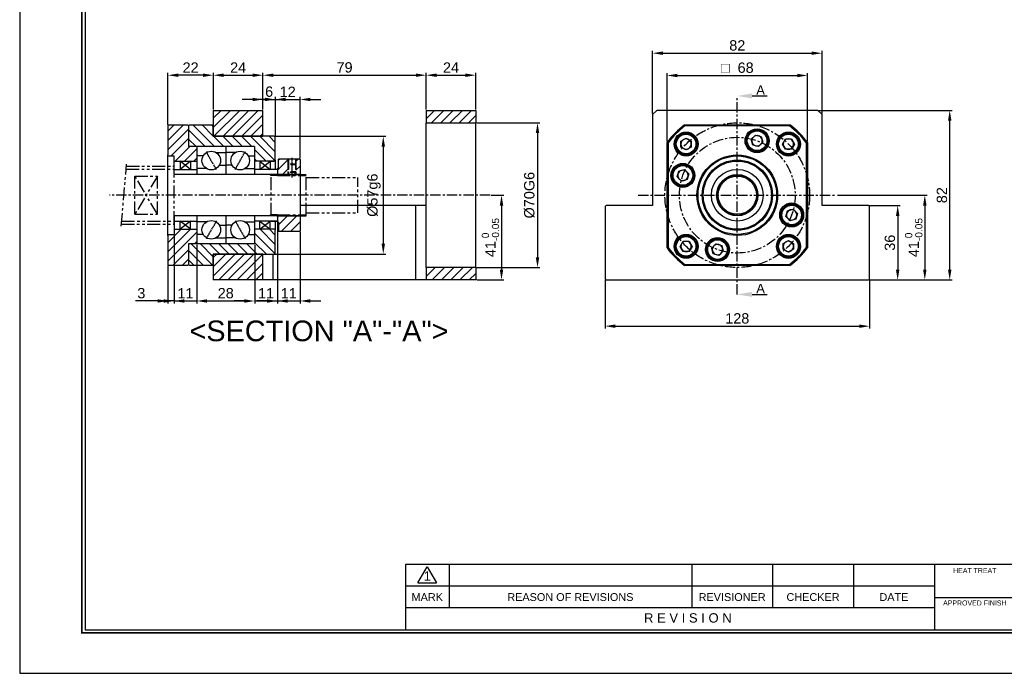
# Model space of a CAD drawing. Header units: millimetres. Extents: x 876 to 1770, y 469 to 1102.
# Tile 1 of 4: x 876 to 1352, y 469 to 785. Entities that reach past the tile are written whole.
import ezdxf
from ezdxf.enums import TextEntityAlignment as Align

# ---------------------------------------------------------------- set-up
doc = ezdxf.new("R2010")
doc.units = ezdxf.units.MM
for name, pattern in [('CENTER', [2, 1.25, -0.25, 0.25, -0.25]), ('DASHED', [0.75, 0.5, -0.25]), ('PHANTOM', [2.5, 1.25, -0.25, 0.25, -0.25, 0.25, -0.25])]:
    doc.linetypes.add(name, pattern=pattern)
for name, color, linetype in [('center', 1, 'CENTER'), ('hidden', 2, 'DASHED'), ('OUTLINE', 7, 'Continuous'), ('phantom', 6, 'PHANTOM'), ('S1', 1, 'CENTER'), ('Z5', 7, 'Continuous'), ('Z7', 7, 'Continuous')]:
    doc.layers.add(name, color=color, linetype=linetype)
doc.styles.get("Standard").update_dxf_attribs({"font": 'arial.ttf'})
doc.dimstyles.new('S5', dxfattribs={"dimtxt": 5, "dimasz": 5, "dimexe": 1.2, "dimexo": 0.5, "dimgap": 1.2, "dimtad": 1, "dimdec": 3, "dimzin": 11, "dimdsep": 46, "dimtxsty": 'Standard', "dimcen": 0, "dimclrd": 5, "dimclre": 5, "dimclrt": 3, "dimadec": 0, "dimazin": 0, "dimtp": 3e-09, "dimtfac": 0.7, "dimtdec": 3, "dimtmove": 0, "dimatfit": 3, "dimfxl": 1.25, "dimtolj": 1, "dimtzin": 11, "dimarcsym": 0})
pattern_1 = [(45, (-2064.5867, 8370.0376), (-2.245064, 2.245064), [])]
pattern_2 = [(45, (851.3533, 282.9604), (-2.245064, 2.245064), [])]

# ---------------------------------------------------------------- blocks, each defined once
blk = doc.blocks.new('*D81')
at = {"color": 5, "lineweight": -2, "ltscale": 4}
for p, q in [((1158.97, 659.57), (1158.97, 636)), ((1286.97, 659.57), (1286.97, 636)), ((1163.97, 637.2), (1281.97, 637.2))]:
    blk.add_line(p, q, dxfattribs=at)
at = {"color": 5}
for points in [[(1163.97, 638.03), (1163.97, 636.37), (1158.97, 637.2)], [(1281.97, 636.37), (1281.97, 638.03), (1286.97, 637.2)]]:
    blk.add_solid(points, dxfattribs=at)
at = {"layer": 'Defpoints', "color": 0}
for p in [(1158.97, 660.07), (1286.97, 660.07), (1286.97, 637.2)]:
    blk.add_point(p, dxfattribs=at)
at = {"color": 3, "insert": (1222.97, 640.95), "char_height": 5, "attachment_point": 5}
blk.add_mtext('\\A1;128', dxfattribs=at)
blk = doc.blocks.new('*D82')
at = {"color": 5, "lineweight": -2, "ltscale": 4}
for p, q in [((1188.97, 726.57), (1188.97, 759.67)), ((1193.97, 758.47), (1251.97, 758.47)), ((1256.97, 726.57), (1256.97, 759.67))]:
    blk.add_line(p, q, dxfattribs=at)
at = {"color": 5}
for points in [[(1193.97, 759.3), (1193.97, 757.63), (1188.97, 758.47)], [(1251.97, 757.63), (1251.97, 759.3), (1256.97, 758.47)]]:
    blk.add_solid(points, dxfattribs=at)
at = {"layer": 'Defpoints', "color": 0}
for p in [(1256.97, 758.47), (1188.97, 726.07), (1256.97, 726.07)]:
    blk.add_point(p, dxfattribs=at)
at = {"color": 3, "insert": (1222.97, 762.22), "char_height": 5, "attachment_point": 5}
blk.add_mtext('\\A1;□  68', dxfattribs=at)
blk = doc.blocks.new('*D83')
at = {"color": 5, "lineweight": -2, "ltscale": 4}
for p, q in [((1181.97, 740.07), (1181.97, 770.45)), ((1186.97, 769.25), (1258.97, 769.25)), ((1263.97, 740.07), (1263.97, 770.45))]:
    blk.add_line(p, q, dxfattribs=at)
at = {"color": 5}
for points in [[(1186.97, 770.08), (1186.97, 768.42), (1181.97, 769.25)], [(1258.97, 768.42), (1258.97, 770.08), (1263.97, 769.25)]]:
    blk.add_solid(points, dxfattribs=at)
at = {"layer": 'Defpoints', "color": 0}
for p in [(1263.97, 769.25), (1181.97, 739.57), (1263.97, 739.57)]:
    blk.add_point(p, dxfattribs=at)
at = {"color": 3, "insert": (1222.97, 773), "char_height": 5, "attachment_point": 5}
blk.add_mtext('\\A1;82', dxfattribs=at)
blk = doc.blocks.new('*D84')
at = {"color": 5, "lineweight": -2, "ltscale": 4}
for p, q in [((1286.97, 695.57), (1301.79, 695.57)), ((1300.59, 690.57), (1300.59, 664.57)), ((1286.97, 659.57), (1301.79, 659.57))]:
    blk.add_line(p, q, dxfattribs=at)
at = {"color": 5}
for points in [[(1301.42, 690.57), (1299.75, 690.57), (1300.59, 695.57)], [(1299.75, 664.57), (1301.42, 664.57), (1300.59, 659.57)]]:
    blk.add_solid(points, dxfattribs=at)
at = {"layer": 'Defpoints', "color": 0}
for p in [(1286.47, 695.57), (1286.47, 659.57), (1300.59, 659.57)]:
    blk.add_point(p, dxfattribs=at)
at = {"color": 3, "insert": (1296.83, 677.57), "char_height": 5, "attachment_point": 5, "rotation": 90}
blk.add_mtext('\\A1;36', dxfattribs=at)
blk = doc.blocks.new('*D85')
at = {"color": 5, "lineweight": -2, "ltscale": 4}
for p, q in [((1271.47, 700.57), (1314.92, 700.57)), ((1313.72, 695.57), (1313.72, 664.57)), ((1286.97, 659.57), (1314.92, 659.57))]:
    blk.add_line(p, q, dxfattribs=at)
at = {"color": 5}
for points in [[(1314.55, 695.57), (1312.89, 695.57), (1313.72, 700.57)], [(1312.89, 664.57), (1314.55, 664.57), (1313.72, 659.57)]]:
    blk.add_solid(points, dxfattribs=at)
at = {"layer": 'Defpoints', "color": 0}
for p in [(1270.97, 700.57), (1286.47, 659.57), (1313.72, 659.57)]:
    blk.add_point(p, dxfattribs=at)
at = {"color": 3, "insert": (1308.36, 680.07), "char_height": 5, "attachment_point": 5, "rotation": 90}
blk.add_mtext('\\A1;41{\\H3.500000;\\S 0^ -0.05;}', dxfattribs=at)
blk = doc.blocks.new('*D86')
at = {"color": 5, "lineweight": -2, "ltscale": 4}
for p, q in [((1262.47, 741.57), (1326.97, 741.57)), ((1325.77, 664.57), (1325.77, 736.57)), ((1286.97, 659.57), (1326.97, 659.57))]:
    blk.add_line(p, q, dxfattribs=at)
at = {"color": 5}
for points in [[(1326.6, 736.57), (1324.94, 736.57), (1325.77, 741.57)], [(1324.94, 664.57), (1326.6, 664.57), (1325.77, 659.57)]]:
    blk.add_solid(points, dxfattribs=at)
at = {"layer": 'Defpoints', "color": 0}
for p in [(1261.97, 741.57), (1325.77, 741.57), (1286.47, 659.57)]:
    blk.add_point(p, dxfattribs=at)
at = {"color": 3, "insert": (1322.02, 700.57), "char_height": 5, "attachment_point": 5, "rotation": 90}
blk.add_mtext('\\A1;82', dxfattribs=at)
blk = doc.blocks.new('*D105')
at = {"color": 5, "lineweight": -2, "ltscale": 4}
for p, q in [((969.43, 742.07), (969.43, 759.8)), ((974.43, 758.6), (988.43, 758.6)), ((993.43, 742.07), (993.43, 759.8))]:
    blk.add_line(p, q, dxfattribs=at)
at = {"color": 5}
for points in [[(974.43, 759.43), (974.43, 757.77), (969.43, 758.6)], [(988.43, 757.77), (988.43, 759.43), (993.43, 758.6)]]:
    blk.add_solid(points, dxfattribs=at)
at = {"layer": 'Defpoints', "color": 0}
for p in [(993.43, 758.6), (969.43, 741.57), (993.43, 741.57)]:
    blk.add_point(p, dxfattribs=at)
at = {"color": 3, "insert": (981.43, 762.31), "char_height": 5, "attachment_point": 5}
blk.add_mtext('\\A1;24', dxfattribs=at)
blk = doc.blocks.new('*D106')
at = {"color": 5, "lineweight": -2, "ltscale": 4}
for p, q in [((993.43, 742.07), (993.43, 759.8)), ((998.43, 758.6), (1067.43, 758.6)), ((1072.43, 742.07), (1072.43, 759.8))]:
    blk.add_line(p, q, dxfattribs=at)
at = {"color": 5}
for points in [[(998.43, 759.43), (998.43, 757.77), (993.43, 758.6)], [(1067.43, 757.77), (1067.43, 759.43), (1072.43, 758.6)]]:
    blk.add_solid(points, dxfattribs=at)
at = {"layer": 'Defpoints', "color": 0}
for p in [(1072.43, 758.6), (993.43, 741.57), (1072.43, 741.57)]:
    blk.add_point(p, dxfattribs=at)
at = {"color": 3, "insert": (1032.93, 762.35), "char_height": 5, "attachment_point": 5}
blk.add_mtext('\\A1;79', dxfattribs=at)
blk = doc.blocks.new('*D107')
at = {"color": 5, "lineweight": -2, "ltscale": 4}
for p, q in [((1072.43, 742.07), (1072.43, 759.8)), ((1077.43, 758.6), (1091.43, 758.6)), ((1096.43, 742.07), (1096.43, 759.8))]:
    blk.add_line(p, q, dxfattribs=at)
at = {"color": 5}
for points in [[(1077.43, 759.43), (1077.43, 757.77), (1072.43, 758.6)], [(1091.43, 757.77), (1091.43, 759.43), (1096.43, 758.6)]]:
    blk.add_solid(points, dxfattribs=at)
at = {"layer": 'Defpoints', "color": 0}
for p in [(1096.43, 758.6), (1072.43, 741.57), (1096.43, 741.57)]:
    blk.add_point(p, dxfattribs=at)
at = {"color": 3, "insert": (1084.43, 762.31), "char_height": 5, "attachment_point": 5}
blk.add_mtext('\\A1;24', dxfattribs=at)
blk = doc.blocks.new('*D108')
at = {"color": 5, "lineweight": -2, "ltscale": 4}
for p, q in [((993.43, 742.07), (993.43, 748.07)), ((999.43, 729.07), (999.43, 748.07)), ((988.43, 746.87), (983.43, 746.87)), ((993.43, 746.87), (999.43, 746.87)), ((1004.43, 746.87), (1009.43, 746.87))]:
    blk.add_line(p, q, dxfattribs=at)
at = {"color": 5}
for points in [[(988.43, 746.04), (988.43, 747.7), (993.43, 746.87)], [(1004.43, 747.7), (1004.43, 746.04), (999.43, 746.87)]]:
    blk.add_solid(points, dxfattribs=at)
at = {"layer": 'Defpoints', "color": 0}
for p in [(999.43, 746.87), (993.43, 741.57), (999.43, 728.57)]:
    blk.add_point(p, dxfattribs=at)
at = {"color": 3, "insert": (996.43, 750.62), "char_height": 5, "attachment_point": 5}
blk.add_mtext('\\A1;6', dxfattribs=at)
blk = doc.blocks.new('*D109')
at = {"color": 5, "lineweight": -2, "ltscale": 4}
for p, q in [((999.43, 729.07), (999.43, 748.07)), ((1011.43, 718.27), (1011.43, 748.07)), ((994.43, 746.87), (989.43, 746.87)), ((999.43, 746.87), (1011.43, 746.87)), ((1016.43, 746.87), (1021.43, 746.87))]:
    blk.add_line(p, q, dxfattribs=at)
at = {"color": 5}
for points in [[(994.43, 746.04), (994.43, 747.7), (999.43, 746.87)], [(1016.43, 747.7), (1016.43, 746.04), (1011.43, 746.87)]]:
    blk.add_solid(points, dxfattribs=at)
at = {"layer": 'Defpoints', "color": 0}
for p in [(1011.43, 746.87), (999.43, 728.57), (1011.43, 717.77)]:
    blk.add_point(p, dxfattribs=at)
at = {"color": 3, "insert": (1005.43, 750.58), "char_height": 5, "attachment_point": 5}
blk.add_mtext('\\A1;12', dxfattribs=at)
blk = doc.blocks.new('*D110')
at = {"color": 5, "lineweight": -2, "ltscale": 4}
for p, q in [((947.43, 734.57), (947.43, 759.8)), ((964.43, 758.6), (952.43, 758.6)), ((969.43, 742.07), (969.43, 759.8))]:
    blk.add_line(p, q, dxfattribs=at)
at = {"color": 5}
for points in [[(952.43, 759.43), (952.43, 757.77), (947.43, 758.6)], [(964.43, 757.77), (964.43, 759.43), (969.43, 758.6)]]:
    blk.add_solid(points, dxfattribs=at)
at = {"layer": 'Defpoints', "color": 0}
for p in [(947.43, 758.6), (969.43, 741.57), (947.43, 734.07)]:
    blk.add_point(p, dxfattribs=at)
at = {"color": 3, "insert": (958.43, 762.31), "char_height": 5, "attachment_point": 5}
blk.add_mtext('\\A1;22', dxfattribs=at)
blk = doc.blocks.new('*D111')
at = {"color": 5, "lineweight": -2, "ltscale": 4}
for p, q in [((950.43, 681.07), (950.43, 648.19)), ((947.43, 666.57), (947.43, 648.19)), ((942.43, 649.39), (931.75, 649.39)), ((950.43, 649.39), (947.43, 649.39)), ((955.43, 649.39), (960.43, 649.39))]:
    blk.add_line(p, q, dxfattribs=at)
at = {"color": 5}
for points in [[(942.43, 648.56), (942.43, 650.22), (947.43, 649.39)], [(955.43, 650.22), (955.43, 648.56), (950.43, 649.39)]]:
    blk.add_solid(points, dxfattribs=at)
at = {"layer": 'Defpoints', "color": 0}
for p in [(950.43, 681.57), (947.43, 667.07), (947.43, 649.39)]:
    blk.add_point(p, dxfattribs=at)
at = {"color": 3, "insert": (934.59, 653.15), "char_height": 5, "attachment_point": 5}
blk.add_mtext('\\A1;3', dxfattribs=at)
blk = doc.blocks.new('*D112')
at = {"color": 5, "lineweight": -2, "ltscale": 4}
for p, q in [((950.43, 681.07), (950.43, 648.19)), ((961.43, 676.57), (961.43, 648.19)), ((945.43, 649.39), (940.43, 649.39)), ((950.43, 649.39), (961.43, 649.39)), ((966.43, 649.39), (971.43, 649.39))]:
    blk.add_line(p, q, dxfattribs=at)
at = {"color": 5}
for points in [[(945.43, 648.56), (945.43, 650.22), (950.43, 649.39)], [(966.43, 650.22), (966.43, 648.56), (961.43, 649.39)]]:
    blk.add_solid(points, dxfattribs=at)
at = {"layer": 'Defpoints', "color": 0}
for p in [(950.43, 681.57), (961.43, 677.07), (961.43, 649.39)]:
    blk.add_point(p, dxfattribs=at)
at = {"color": 3, "insert": (955.93, 653.1), "char_height": 5, "attachment_point": 5}
blk.add_mtext('\\A1;11', dxfattribs=at)
blk = doc.blocks.new('*D113')
at = {"color": 5, "lineweight": -2, "ltscale": 4}
for p, q in [((961.43, 676.57), (961.43, 648.19)), ((989.43, 676.57), (989.43, 648.19)), ((966.43, 649.39), (984.43, 649.39))]:
    blk.add_line(p, q, dxfattribs=at)
at = {"color": 5}
for points in [[(966.43, 650.22), (966.43, 648.56), (961.43, 649.39)], [(984.43, 648.56), (984.43, 650.22), (989.43, 649.39)]]:
    blk.add_solid(points, dxfattribs=at)
at = {"layer": 'Defpoints', "color": 0}
for p in [(961.43, 677.07), (989.43, 677.07), (989.43, 649.39)]:
    blk.add_point(p, dxfattribs=at)
at = {"color": 3, "insert": (975.43, 653.14), "char_height": 5, "attachment_point": 5}
blk.add_mtext('\\A1;28', dxfattribs=at)
blk = doc.blocks.new('*D114')
at = {"color": 5, "lineweight": -2, "ltscale": 4}
for p, q in [((1000.43, 687.07), (1000.43, 648.19)), ((989.43, 676.57), (989.43, 648.19)), ((984.43, 649.39), (979.43, 649.39)), ((989.43, 649.39), (1000.43, 649.39)), ((1005.43, 649.39), (1010.43, 649.39))]:
    blk.add_line(p, q, dxfattribs=at)
at = {"color": 5}
for points in [[(984.43, 648.56), (984.43, 650.22), (989.43, 649.39)], [(1005.43, 650.22), (1005.43, 648.56), (1000.43, 649.39)]]:
    blk.add_solid(points, dxfattribs=at)
at = {"layer": 'Defpoints', "color": 0}
for p in [(1000.43, 687.57), (989.43, 677.07), (1000.43, 649.39)]:
    blk.add_point(p, dxfattribs=at)
at = {"color": 3, "insert": (994.93, 653.1), "char_height": 5, "attachment_point": 5}
blk.add_mtext('\\A1;11', dxfattribs=at)
blk = doc.blocks.new('*D115')
at = {"color": 5, "lineweight": -2, "ltscale": 4}
for p, q in [((1000.43, 687.37), (1000.43, 648.19)), ((1011.43, 682.87), (1011.43, 648.19)), ((995.43, 649.39), (990.43, 649.39)), ((1000.43, 649.39), (1011.43, 649.39)), ((1016.43, 649.39), (1021.43, 649.39))]:
    blk.add_line(p, q, dxfattribs=at)
at = {"color": 5}
for points in [[(995.43, 648.56), (995.43, 650.22), (1000.43, 649.39)], [(1016.43, 650.22), (1016.43, 648.56), (1011.43, 649.39)]]:
    blk.add_solid(points, dxfattribs=at)
at = {"layer": 'Defpoints', "color": 0}
for p in [(1000.43, 687.87), (1011.43, 683.37), (1011.43, 649.39)]:
    blk.add_point(p, dxfattribs=at)
at = {"color": 3, "insert": (1005.93, 653.1), "char_height": 5, "attachment_point": 5}
blk.add_mtext('\\A1;11', dxfattribs=at)
blk = doc.blocks.new('*D116')
at = {"color": 5, "lineweight": -2, "ltscale": 4}
for p, q in [((999.43, 729.07), (1052.87, 729.07)), ((1051.67, 724.07), (1051.67, 677.07)), ((998.93, 672.07), (1052.87, 672.07))]:
    blk.add_line(p, q, dxfattribs=at)
at = {"color": 5}
for points in [[(1052.5, 724.07), (1050.84, 724.07), (1051.67, 729.07)], [(1050.84, 677.07), (1052.5, 677.07), (1051.67, 672.07)]]:
    blk.add_solid(points, dxfattribs=at)
at = {"layer": 'Defpoints', "color": 0}
for p in [(998.93, 729.07), (998.43, 672.07), (1051.67, 672.07)]:
    blk.add_point(p, dxfattribs=at)
at = {"color": 3, "insert": (1047.14, 700.57), "char_height": 5, "attachment_point": 5, "rotation": 90}
blk.add_mtext('\\A1;%%C57g6', dxfattribs=at)
blk = doc.blocks.new('*D117')
at = {"color": 5, "lineweight": -2, "ltscale": 4}
for p, q in [((1096.93, 735.57), (1127.5, 735.57)), ((1126.3, 730.57), (1126.3, 670.57)), ((1096.93, 665.57), (1127.5, 665.57))]:
    blk.add_line(p, q, dxfattribs=at)
at = {"color": 5}
for points in [[(1127.13, 730.57), (1125.46, 730.57), (1126.3, 735.57)], [(1125.46, 670.57), (1127.13, 670.57), (1126.3, 665.57)]]:
    blk.add_solid(points, dxfattribs=at)
at = {"layer": 'Defpoints', "color": 0}
for p in [(1096.43, 735.57), (1096.43, 665.57), (1126.3, 665.57)]:
    blk.add_point(p, dxfattribs=at)
at = {"color": 3, "insert": (1122.4, 700.57), "char_height": 5, "attachment_point": 5, "rotation": 90}
blk.add_mtext('\\A1;%%C70G6', dxfattribs=at)
blk = doc.blocks.new('*D119')
at = {"color": 5, "lineweight": -2, "ltscale": 4}
for p, q in [((1103.93, 700.57), (1110.08, 700.57)), ((1108.88, 695.57), (1108.88, 664.57)), ((1096.93, 659.57), (1110.08, 659.57))]:
    blk.add_line(p, q, dxfattribs=at)
at = {"color": 5}
for points in [[(1109.71, 695.57), (1108.05, 695.57), (1108.88, 700.57)], [(1108.05, 664.57), (1109.71, 664.57), (1108.88, 659.57)]]:
    blk.add_solid(points, dxfattribs=at)
at = {"layer": 'Defpoints', "color": 0}
for p in [(1103.43, 700.57), (1096.43, 659.57), (1108.88, 659.57)]:
    blk.add_point(p, dxfattribs=at)
at = {"color": 3, "insert": (1103.52, 680.07), "char_height": 5, "attachment_point": 5, "rotation": 90}
blk.add_mtext('\\A1;41{\\H3.500000;\\S 0^ -0.05;}', dxfattribs=at)
blk = doc.blocks.new('란표제')
at = {"layer": 'Z5', "ltscale": 0.5}
blk.add_line((62, 17.5), (62, 7), dxfattribs=at)
at = {"layer": 'Z7', "color": 0}
for p, q in [((0, 210), (0, 0)), ((0, 0), (297, 0))]:
    blk.add_line(p, q, dxfattribs=at)
at = {"layer": 'Z7'}
for p, q in [((160, 17.5), (62, 17.5)), ((69, 17.5), (69, 10.5)), ((108, 17.5), (108, 10.5)), ((121, 17.5), (121, 10.5)), ((134, 17.5), (134, 10.5)), ((147, 17.5), (147, 7)), ((64, 14.51), (65.5, 17.1)), ((65.5, 17.1), (67, 14.51)), ((64, 14.51), (67, 14.51)), ((147, 14), (62, 14)), ((147, 12.2), (160, 12.2)), ((147, 10.5), (62, 10.5))]:
    blk.add_line(p, q, dxfattribs=at)
at = {"layer": 'Z7', "const_width": 0.25}
blk.add_lwpolyline([(290.5, 6.5), (290.5, 203.5), (10, 203.5), (10, 6.5)], close=True, dxfattribs=at)
at = {"layer": 'Z7'}
blk.add_lwpolyline([(290, 7), (290, 203), (10.5, 203), (10.5, 7)], close=True, dxfattribs=at)
at = {"layer": 'Z5', "ltscale": 0.5}
for tag, p, height in [('TITLE', (237.17, 24.41), 2.5), ('도번', (251.18, 15.64), 2.5), ('SCALE', (253.78, 9.55), 1.2), ('DATE', (277.02, 9.51), 1.2)]:
    blk.add_attdef(tag, p, '', height=height, dxfattribs=at)
at = {"layer": 'Z7'}
for s, height, p in [('1', 1.5, (65.5, 15.61)), ('HEAT TREAT', 0.8, (153.5, 16.5)), ('MARK', 1.25, (65.5, 12.25)), ('REASON OF REVISIONS', 1.25, (88.5, 12.25)), ('REVISIONER', 1.25, (114.5, 12.25)), ('CHECKER', 1.25, (127.5, 12.25)), ('DATE', 1.25, (140.5, 12.25)), ('APPROVED FINISH', 0.8, (153.5, 11.3)), ('R E V I S I O N', 1.5, (107.38, 8.9))]:
    blk.add_text(s, height=height, dxfattribs=at).set_placement(p, align=Align.MIDDLE_CENTER)
for tag, p in [('필렛', (179.25, 10.9)), ('모따기', (179.25, 8.3))]:
    blk.add_attdef(tag, text='', height=1.15, dxfattribs=at).set_placement(p, align=Align.MIDDLE_LEFT)

msp = doc.modelspace()

# ---------------------------------------------------------------- hatches: boundary and pattern name
at = {"linetype": 'Continuous', "lineweight": 18}
h = msp.add_hatch(dxfattribs=at)
h.set_pattern_fill('ANSI31', color=5, style=0)
h.set_pattern_definition(pattern_2)
h.paths.add_polyline_path([(993.4256, 741.5688), (969.4256, 741.5688), (969.4256, 729.0688), (993.4256, 729.0688)], flags=0)
h = msp.add_hatch(dxfattribs=at)
h.set_pattern_fill('ANSI31', color=5, style=0)
h.set_pattern_definition(pattern_2)
h.paths.add_polyline_path([(1096.4256, 741.5688), (1072.4256, 741.5688), (1072.4256, 735.5688), (1096.4256, 735.5688)], flags=0)
at = {"ltscale": 4, "transparency": 33554687}
h = msp.add_hatch(dxfattribs=at)
h.set_pattern_fill('ANSI31', color=5, style=0)
h.set_pattern_definition(pattern_1)
h.paths.add_polyline_path([(950.4256, 719.5688), (950.4256, 717.0688), (953.4256, 717.0688), (958.4256, 717.0688), (961.4256, 717.0688), (961.4256, 719.5688), (961.4256, 724.0688), (957.4256, 724.0688), (957.4256, 734.0688), (956.9256, 734.5688), (947.9256, 734.5688), (947.4256, 734.0688), (947.4256, 720.0688), (947.4256, 719.5688)])
h.paths.add_polyline_path([(947.4256, 681.0688), (947.4256, 667.0688), (947.9256, 666.5688), (956.9256, 666.5688), (957.4256, 667.0688), (957.4256, 677.0688), (961.4256, 677.0688), (961.4256, 681.5688), (961.4256, 684.0688), (958.4256, 684.0688), (953.4256, 684.0688), (950.4256, 684.0688), (950.4256, 681.5688), (947.4256, 681.5688)])
h = msp.add_hatch(dxfattribs=at)
h.set_pattern_fill('ANSI31', color=5, angle=90, style=0)
h.set_pattern_definition([(135, (-2064.5867, 8370.0376), (-2.245064, -2.245064), [])])
h.paths.add_polyline_path([(969.4256, 729.0688), (969.4256, 734.0688), (968.9256, 734.5688), (957.9256, 734.5688), (957.4256, 734.0688), (957.4256, 724.0688), (961.4256, 724.0688), (975.4256, 724.0688), (989.4256, 724.0688), (989.4256, 719.5688), (989.4256, 717.0688), (991.9256, 717.0688), (996.9256, 717.0688), (997.4256, 717.0688), (998.9256, 717.0688), (999.4256, 717.0688), (999.4256, 717.5688), (999.4256, 728.5688), (998.9256, 729.0688), (993.4256, 729.0688)])
h.paths.add_polyline_path([(998.9256, 672.0688), (999.4256, 672.5688), (999.4256, 683.5688), (999.4256, 684.0688), (998.9256, 684.0688), (997.4256, 684.0688), (996.9256, 684.0688), (991.9256, 684.0688), (989.4256, 684.0688), (989.4256, 681.5688), (989.4256, 677.0688), (975.4256, 677.0688), (961.4256, 677.0688), (957.4256, 677.0688), (957.4256, 667.0688), (957.9256, 666.5688), (968.9256, 666.5688), (969.4256, 667.0688), (969.4256, 672.0688), (993.4256, 672.0688), (998.4256, 672.0688)])
h = msp.add_hatch(dxfattribs=at)
h.set_pattern_fill('ANSI31', color=5, style=0)
h.set_pattern_definition(pattern_1)
h.paths.add_polyline_path([(1000.4256, 710.5688), (1005.4256, 710.5688), (1005.4256, 711.8688), (1005.4256, 715.2688), (1005.4256, 718.0688), (1000.9256, 718.0688), (1000.9256, 713.5688), (1000.4256, 713.5688), (1000.4256, 713.2688), (1000.4256, 713.0688)])
h.paths.add_polyline_path([(1011.4256, 710.5688), (1011.4256, 717.7688), (1011.1256, 718.0688), (1009.4256, 718.0688), (1009.4256, 715.2688), (1009.4256, 711.8688), (1009.4256, 710.5688)])
h.paths.add_polyline_path([(1000.4256, 688.0688), (1000.4256, 687.8688), (1000.4256, 687.5688), (1000.9256, 687.5688), (1000.9256, 683.0688), (1011.1256, 683.0688), (1011.4256, 683.3688), (1011.4256, 690.5688), (1009.0256, 690.5688), (1005.8256, 690.5688), (1000.4256, 690.5688)])
at = {"linetype": 'Continuous', "lineweight": 18}
h = msp.add_hatch(dxfattribs=at)
h.set_pattern_fill('ANSI31', color=5, style=0)
h.set_pattern_definition(pattern_2)
h.paths.add_polyline_path([(993.4256, 672.0688), (969.4256, 672.0688), (969.4256, 659.5688), (993.4256, 659.5688)], flags=0)
h = msp.add_hatch(dxfattribs=at)
h.set_pattern_fill('ANSI31', color=5, style=0)
h.set_pattern_definition(pattern_2)
h.paths.add_polyline_path([(1072.4256, 659.5688), (1096.4256, 659.5688), (1096.4256, 665.5688), (1072.4256, 665.5688)], flags=0)

# ---------------------------------------------------------------- linework, layer by layer
at = {"color": 5, "ltscale": 5}
for p, q in [((1230.1714, 748.5688), (1237.5024, 748.5688)), ((1230.1714, 652.5688), (1237.5024, 652.5688))]:
    msp.add_line(p, q, dxfattribs=at)
at = {"color": 7, "linetype": 'Continuous', "lineweight": 25}
for p, q in [((969.4256, 741.5688), (969.4256, 729.0688)), ((969.4256, 741.5688), (993.4256, 741.5688)), ((993.4256, 729.0688), (993.4256, 741.5688)), ((1072.4256, 741.5688), (1072.4256, 735.5688)), ((1072.4256, 741.5688), (1096.4256, 741.5688)), ((1096.4256, 741.5688), (1096.4256, 735.5688)), ((1183.9714, 741.5688), (1181.9714, 739.5688)), ((1181.9714, 739.5688), (1181.9714, 695.5688)), ((1261.9714, 741.5688), (1183.9714, 741.5688)), ((1263.9714, 739.5688), (1261.9714, 741.5688)), ((1263.9714, 695.5688), (1263.9714, 739.5688)), ((947.4256, 734.0688), (947.9256, 734.5688)), ((947.4256, 734.0688), (947.4256, 720.0688)), ((947.9256, 734.5688), (956.9256, 734.5688)), ((956.9256, 734.5688), (957.4256, 734.0688)), ((957.4256, 734.0688), (957.9256, 734.5688)), ((957.9256, 734.5688), (968.9256, 734.5688)), ((968.9256, 734.5688), (969.4256, 734.0688)), ((969.4256, 729.0688), (969.4256, 734.0688)), ((1072.4256, 735.5688), (1096.4256, 735.5688)), ((1072.4256, 665.5688), (1072.4256, 735.5688)), ((1096.4256, 665.5688), (1096.4256, 735.5688)), ((1197.6386, 734.0688), (1197.4714, 734.5688)), ((1197.4714, 734.5688), (1248.4714, 734.5688)), ((1248.3042, 734.0688), (1197.6386, 734.0688)), ((1248.3042, 734.0688), (1248.4714, 734.5688)), ((998.9256, 729.0688), (969.4256, 729.0688)), ((969.4256, 729.0688), (993.4256, 729.0688)), ((998.9256, 729.0688), (999.4256, 728.5688)), ((1229.7596, 727.6274), (1231.8008, 729.6686)), ((1231.8008, 729.6686), (1234.5892, 728.9215)), ((999.4256, 717.5688), (999.4256, 728.5688)), ((1188.9714, 726.0688), (1189.4714, 725.9016)), ((1188.9714, 675.0688), (1188.9714, 726.0688)), ((1189.4714, 725.9016), (1189.4714, 675.236)), ((1195.7227, 726.7609), (1198.2227, 728.2043)), ((1195.7227, 723.8742), (1195.7227, 726.7609)), ((1198.2227, 728.2043), (1200.7227, 726.7609)), ((1200.7227, 726.7609), (1200.7227, 723.8742)), ((1230.5067, 724.839), (1229.7596, 727.6274)), ((1233.2951, 724.0918), (1230.5067, 724.839)), ((1235.3363, 726.1331), (1233.2951, 724.0918)), ((1234.5892, 728.9215), (1235.3363, 726.1331)), ((1244.8334, 725.3176), (1246.2768, 727.8176)), ((1246.2768, 722.8176), (1244.8334, 725.3176)), ((1246.2768, 727.8176), (1249.1635, 727.8176)), ((1249.1635, 727.8176), (1250.6069, 725.3176)), ((1250.6069, 725.3176), (1249.1635, 722.8176)), ((1256.4714, 725.9016), (1256.9714, 726.0688)), ((1256.4714, 675.236), (1256.4714, 725.9016)), ((1256.9714, 726.0688), (1256.9714, 675.0688)), ((947.4256, 681.0688), (947.4256, 720.0688)), ((1198.2227, 722.4308), (1195.7227, 723.8742)), ((1200.7227, 723.8742), (1198.2227, 722.4308)), ((1249.1635, 722.8176), (1246.2768, 722.8176)), ((997.4256, 717.0688), (998.9256, 717.0688)), ((999.4256, 717.5688), (999.4256, 713.0688)), ((1000.4256, 713.0688), (997.4256, 713.0688)), ((1000.4256, 713.0688), (1000.4256, 713.2688)), ((1011.4256, 710.3188), (1011.4256, 690.8188)), ((1193.8716, 709.3983), (1194.6188, 712.1866)), ((1194.6188, 712.1866), (1197.4072, 712.9338)), ((1197.4072, 712.9338), (1199.4484, 710.8925)), ((1199.4484, 710.8925), (1198.7012, 708.1042)), ((1195.9129, 707.357), (1193.8716, 709.3983)), ((1198.7012, 708.1042), (1195.9129, 707.357)), ((1067.4256, 695.5688), (1011.4256, 695.5688)), ((1067.4256, 659.5688), (1067.4256, 695.5688)), ((1072.4256, 695.5688), (1067.4256, 695.5688)), ((1159.4714, 695.5688), (1158.9714, 695.0688)), ((1158.9714, 695.0688), (1158.9714, 660.0688)), ((1181.9714, 695.5688), (1159.4714, 695.5688)), ((1246.4944, 690.2451), (1247.2415, 693.0335)), ((1247.2415, 693.0335), (1250.0299, 693.7807)), ((1250.0299, 693.7807), (1252.0712, 691.7394)), ((1252.0712, 691.7394), (1251.324, 688.951)), ((1286.4714, 695.5688), (1263.9714, 695.5688)), ((1286.7214, 695.3188), (1286.4714, 695.5688)), ((1286.9714, 695.0688), (1286.7214, 695.3188)), ((1286.9714, 660.0688), (1286.9714, 695.0688)), ((997.4256, 688.0688), (1000.4256, 688.0688)), ((999.4256, 688.0688), (999.4256, 683.5688)), ((1000.4256, 687.8688), (1000.4256, 688.0688)), ((1248.5356, 688.2039), (1246.4944, 690.2451)), ((1251.324, 688.951), (1248.5356, 688.2039)), ((998.9256, 684.0688), (997.4256, 684.0688)), ((999.4256, 672.5688), (999.4256, 683.5688)), ((947.4256, 681.0688), (947.4256, 667.0688)), ((1195.3359, 675.8201), (1196.7793, 678.3201)), ((1196.7793, 678.3201), (1199.666, 678.3201)), ((1199.666, 678.3201), (1201.1094, 675.8201)), ((1210.6064, 675.0046), (1212.6477, 677.0458)), ((1212.6477, 677.0458), (1215.4361, 676.2987)), ((1245.2201, 677.2635), (1247.7201, 678.7068)), ((1245.2201, 674.3767), (1245.2201, 677.2635)), ((1247.7201, 678.7068), (1250.2201, 677.2635)), ((1250.2201, 677.2635), (1250.2201, 674.3767)), ((969.4256, 672.0688), (998.9256, 672.0688)), ((969.4256, 667.0688), (969.4256, 672.0688)), ((993.4256, 672.0688), (969.4256, 672.0688)), ((969.4256, 672.0688), (969.4256, 659.5688)), ((993.4256, 659.5688), (993.4256, 672.0688)), ((998.4256, 659.5688), (998.4256, 672.0688)), ((999.4256, 672.5688), (998.9256, 672.0688)), ((1188.9714, 675.0688), (1189.4714, 675.236)), ((1196.7793, 673.3201), (1195.3359, 675.8201)), ((1199.666, 673.3201), (1196.7793, 673.3201)), ((1201.1094, 675.8201), (1199.666, 673.3201)), ((1211.3536, 672.2162), (1210.6064, 675.0046)), ((1214.142, 671.4691), (1211.3536, 672.2162)), ((1216.1832, 673.5103), (1214.142, 671.4691)), ((1215.4361, 676.2987), (1216.1832, 673.5103)), ((1247.7201, 672.9333), (1245.2201, 674.3767)), ((1250.2201, 674.3767), (1247.7201, 672.9333)), ((1256.4714, 675.236), (1256.9714, 675.0688)), ((947.9256, 666.5688), (947.4256, 667.0688)), ((957.4256, 667.0688), (956.9256, 666.5688)), ((957.9256, 666.5688), (957.4256, 667.0688)), ((969.4256, 667.0688), (968.9256, 666.5688)), ((1197.4714, 666.5688), (1197.6386, 667.0688)), ((1197.6386, 667.0688), (1248.3042, 667.0688)), ((1248.4714, 666.5688), (1248.3042, 667.0688)), ((956.9256, 666.5688), (947.9256, 666.5688)), ((968.9256, 666.5688), (957.9256, 666.5688)), ((1072.4256, 665.5688), (1072.4256, 659.5688)), ((1096.4256, 665.5688), (1072.4256, 665.5688)), ((1096.4256, 665.5688), (1096.4256, 659.5688)), ((1248.4714, 666.5688), (1197.4714, 666.5688)), ((993.4256, 659.5688), (969.4256, 659.5688)), ((998.4256, 659.5688), (993.4256, 659.5688)), ((1067.4256, 659.5688), (998.4256, 659.5688)), ((1072.4256, 659.5688), (1067.4256, 659.5688)), ((1096.4256, 659.5688), (1072.4256, 659.5688)), ((1158.9714, 660.0688), (1159.4714, 659.5688)), ((1159.4714, 659.5688), (1286.4714, 659.5688)), ((1286.4714, 659.5688), (1286.7214, 659.8188)), ((1286.7214, 659.8188), (1286.9714, 660.0688))]:
    msp.add_line(p, q, dxfattribs=at)
at = {"ltscale": 4}
for p, q in [((1000.4256, 713.5688), (1000.4256, 710.0688)), ((1000.4256, 691.0688), (1000.4256, 688.0688)), ((1000.4256, 691.0688), (1000.4256, 687.5688)), ((1000.9256, 687.5688), (1000.4256, 687.5688))]:
    msp.add_line(p, q, dxfattribs=at)
at = {"color": 7, "linetype": 'Continuous', "lineweight": 25}
for centre, radius in [((1198.2227, 725.3176), 5.8), ((1198.2227, 725.3176), 5.5), ((1198.2227, 725.3176), 5), ((1198.2227, 725.3176), 4.75), ((1232.548, 726.8802), 5.8), ((1232.548, 726.8802), 5.5), ((1232.548, 726.8802), 5), ((1232.548, 726.8802), 4.75), ((1247.7201, 725.3176), 5.8), ((1247.7201, 725.3176), 5.5), ((1247.7201, 725.3176), 5), ((1247.7201, 725.3176), 4.75), ((1222.9714, 700.5688), 19.5), ((1222.9714, 700.5688), 19), ((1196.66, 710.1454), 5.8), ((1196.66, 710.1454), 5.5), ((1196.66, 710.1454), 5), ((1196.66, 710.1454), 4.75), ((1222.9714, 700.5688), 17), ((1222.9714, 700.5688), 16.5), ((1222.9714, 700.5688), 12.5), ((1222.9714, 700.5688), 10), ((1222.9714, 700.5688), 9.75), ((1222.9714, 700.5688), 9.25), ((1249.2828, 690.9923), 5.8), ((1249.2828, 690.9923), 5.5), ((1249.2828, 690.9923), 5), ((1249.2828, 690.9923), 4.75), ((1198.2227, 675.8201), 5.8), ((1247.7201, 675.8201), 5.8), ((1198.2227, 675.8201), 5.5), ((1198.2227, 675.8201), 5), ((1198.2227, 675.8201), 4.75), ((1213.3948, 674.2574), 5.8), ((1213.3948, 674.2574), 5.5), ((1213.3948, 674.2574), 5), ((1213.3948, 674.2574), 4.75), ((1247.7201, 675.8201), 5.5), ((1247.7201, 675.8201), 5), ((1247.7201, 675.8201), 4.75)]:
    msp.add_circle(centre, radius, dxfattribs=at)
for centre, radius, start, end in [((1222.9714, 700.5688), 42.5, 126.869898, 143.130102), ((1222.9714, 700.5688), 42, 127.096664, 142.903336), ((1222.9714, 700.5688), 42, 37.096664, 52.903336), ((1222.9714, 700.5688), 42.5, 36.869898, 53.130102), ((1232.548, 726.8802), 2.5, 75, 135), ((1232.548, 726.8802), 2.5, 15, 75), ((1198.2227, 725.3176), 2.5, 120, 180), ((1198.2227, 725.3176), 2.5, 180, 240), ((1198.2227, 725.3176), 2.5, 60, 120), ((1198.2227, 725.3176), 2.5, 0, 60), ((1198.2227, 725.3176), 2.5, 300, 0), ((1232.548, 726.8802), 2.5, 135, 195), ((1232.548, 726.8802), 2.5, 195, 255), ((1232.548, 726.8802), 2.5, 255, 315), ((1232.548, 726.8802), 2.5, 315, 15), ((1247.7201, 725.3176), 2.5, 150, 210), ((1247.7201, 725.3176), 2.5, 90, 150), ((1247.7201, 725.3176), 2.5, 30, 90), ((1247.7201, 725.3176), 2.5, 330, 30), ((1198.2227, 725.3176), 2.5, 240, 300), ((1247.7201, 725.3176), 2.5, 210, 270), ((1247.7201, 725.3176), 2.5, 270, 330), ((1196.66, 710.1454), 2.5, 165, 225), ((1196.66, 710.1454), 2.5, 105, 165), ((1196.66, 710.1454), 2.5, 45, 105), ((1196.66, 710.1454), 2.5, 345, 45), ((1196.66, 710.1454), 2.5, 225, 285), ((1196.66, 710.1454), 2.5, 285, 345), ((1249.2828, 690.9923), 2.5, 165, 225), ((1249.2828, 690.9923), 2.5, 105, 165), ((1249.2828, 690.9923), 2.5, 45, 105), ((1249.2828, 690.9923), 2.5, 345, 45), ((1249.2828, 690.9923), 2.5, 225, 285), ((1249.2828, 690.9923), 2.5, 285, 345), ((1198.2227, 675.8201), 2.5, 150, 210), ((1198.2227, 675.8201), 2.5, 90, 150), ((1198.2227, 675.8201), 2.5, 30, 90), ((1198.2227, 675.8201), 2.5, 330, 30), ((1213.3948, 674.2574), 2.5, 75, 135), ((1213.3948, 674.2574), 2.5, 15, 75), ((1247.7201, 675.8201), 2.5, 120, 180), ((1247.7201, 675.8201), 2.5, 60, 120), ((1247.7201, 675.8201), 2.5, 0, 60), ((1222.9714, 700.5688), 42.5, 216.869898, 233.130102), ((1222.9714, 700.5688), 42, 217.096664, 232.903336), ((1198.2227, 675.8201), 2.5, 210, 270), ((1198.2227, 675.8201), 2.5, 270, 330), ((1213.3948, 674.2574), 2.5, 135, 195), ((1213.3948, 674.2574), 2.5, 195, 255), ((1213.3948, 674.2574), 2.5, 255, 315), ((1213.3948, 674.2574), 2.5, 315, 15), ((1247.7201, 675.8201), 2.5, 180, 240), ((1247.7201, 675.8201), 2.5, 240, 300), ((1222.9714, 700.5688), 42, 307.096664, 322.903336), ((1222.9714, 700.5688), 42.5, 306.869898, 323.130102), ((1247.7201, 675.8201), 2.5, 300, 0)]:
    msp.add_arc(centre, radius, start, end, dxfattribs=at)
at = {"color": 5, "ltscale": 5}
for points in [[(1230.1714, 749.7688), (1230.1714, 747.3688), (1222.9714, 748.5688)], [(1230.1714, 653.7688), (1230.1714, 651.3688), (1222.9714, 652.5688)]]:
    msp.add_solid(points, dxfattribs=at)
at = {"layer": 'center', "ltscale": 0.5}
for p, q in [((970.9256, 712.9887), (965.9256, 721.649)), ((979.9256, 712.9887), (984.9256, 721.649)), ((1007.4256, 718.6761), (1007.4256, 709.0688)), ((970.9256, 688.149), (965.9256, 679.4887)), ((979.9256, 688.149), (984.9256, 679.4887))]:
    msp.add_line(p, q, dxfattribs=at)
at = {"layer": 'hidden', "color": 5, "ltscale": 5}
for p, q in [((1005.4256, 718.0688), (1005.4256, 715.2688)), ((1009.4256, 718.0688), (1009.4256, 715.2688)), ((1005.4256, 711.8688), (1005.4256, 710.0688)), ((1009.4256, 711.8688), (1009.4256, 710.0688))]:
    msp.add_line(p, q, dxfattribs=at)
at = {"layer": 'hidden', "ltscale": 5}
for p, q in [((1005.4256, 715.2688), (1005.7256, 715.5688)), ((1009.4256, 715.2688), (1005.4256, 715.2688)), ((1005.4256, 715.2688), (1005.4256, 711.8688)), ((1005.7256, 718.0688), (1005.7256, 715.5688)), ((1009.1256, 715.5688), (1005.7256, 715.5688)), ((1005.7256, 715.5688), (1005.7256, 711.5688)), ((1009.1256, 718.0688), (1009.1256, 715.5688)), ((1009.1256, 715.5688), (1009.1256, 711.5688)), ((1009.4256, 715.2688), (1009.1256, 715.5688)), ((1009.4256, 715.2688), (1009.4256, 711.8688)), ((1009.4256, 711.8688), (1005.4256, 711.8688)), ((1005.4256, 711.8688), (1005.7256, 711.5688)), ((1009.1256, 711.5688), (1005.7256, 711.5688)), ((1005.7256, 711.5688), (1005.7256, 710.0688)), ((1005.8256, 710.5688), (1005.8256, 711.5688)), ((1009.0256, 710.5688), (1009.0256, 711.5688)), ((1009.4256, 711.8688), (1009.1256, 711.5688)), ((1009.1256, 711.5688), (1009.1256, 710.0688))]:
    msp.add_line(p, q, dxfattribs=at)
at = {"layer": 'OUTLINE'}
for p, q in [((957.4256, 734.0688), (957.4256, 724.0688)), ((947.4256, 719.5688), (950.4256, 719.5688)), ((950.4256, 710.5688), (950.4256, 719.5688)), ((989.4256, 724.0688), (957.4256, 724.0688)), ((961.4256, 724.0688), (961.4256, 710.5688)), ((964.5285, 719.5688), (961.4256, 719.5688)), ((970.6756, 721.2159), (975.4256, 721.2159)), ((975.4256, 724.0688), (975.4256, 710.5688)), ((980.1756, 721.2159), (975.4256, 721.2159)), ((986.3227, 719.5688), (989.4256, 719.5688)), ((989.4256, 724.0688), (989.4256, 710.5688)), ((950.4256, 717.0688), (961.4256, 717.0688)), ((953.4256, 717.0688), (953.4256, 713.0688)), ((958.4256, 717.0688), (953.4256, 713.0688)), ((958.4256, 713.0688), (953.4256, 717.0688)), ((958.4256, 717.0688), (958.4256, 713.0688)), ((972.3227, 715.0688), (975.4256, 715.0688)), ((978.5285, 715.0688), (975.4256, 715.0688)), ((999.4256, 717.0688), (989.4256, 717.0688)), ((991.9256, 713.0688), (996.9256, 717.0688)), ((991.9256, 717.0688), (996.9256, 713.0688)), ((991.9256, 717.0688), (991.9256, 713.0688)), ((996.9256, 717.0688), (996.9256, 713.0688)), ((1011.1256, 718.0688), (1000.9256, 718.0688)), ((1000.9256, 713.5688), (1000.9256, 718.0688)), ((1011.1256, 718.0688), (1011.4256, 717.7688)), ((1011.4256, 717.7688), (1011.4256, 710.0688)), ((950.4256, 713.0688), (961.4256, 713.0688)), ((1011.4256, 710.5688), (950.4256, 710.5688)), ((966.1756, 713.4217), (961.4256, 713.4217)), ((984.6756, 713.4217), (989.4256, 713.4217)), ((1000.2256, 713.0688), (989.4256, 713.0688)), ((1000.4256, 713.5688), (1000.9256, 713.5688)), ((1000.4256, 710.5688), (1011.4256, 710.5688)), ((1011.4256, 691.0688), (1011.4256, 683.3688)), ((1011.4256, 690.5688), (950.4256, 690.5688)), ((950.4256, 690.5688), (950.4256, 681.5688)), ((950.4256, 688.0688), (961.4256, 688.0688)), ((958.4256, 684.0688), (953.4256, 688.0688)), ((958.4256, 688.0688), (953.4256, 684.0688)), ((953.4256, 684.0688), (953.4256, 688.0688)), ((958.4256, 684.0688), (958.4256, 688.0688)), ((961.4256, 690.5688), (961.4256, 677.0688)), ((966.1756, 687.7159), (961.4256, 687.7159)), ((975.4256, 690.5688), (975.4256, 677.0688)), ((984.6756, 687.7159), (989.4256, 687.7159)), ((989.4256, 690.5688), (989.4256, 677.0688)), ((1000.2256, 688.0688), (989.4256, 688.0688)), ((991.9256, 688.0688), (996.9256, 684.0688)), ((991.9256, 684.0688), (996.9256, 688.0688)), ((991.9256, 684.0688), (991.9256, 688.0688)), ((996.9256, 684.0688), (996.9256, 688.0688)), ((1000.4256, 690.5688), (1005.8256, 690.5688)), ((1000.9256, 687.5688), (1000.9256, 683.0688)), ((1005.8256, 690.5688), (1009.0256, 690.5688)), ((1009.0256, 690.5688), (1011.4256, 690.5688)), ((947.4256, 681.5688), (950.4256, 681.5688)), ((950.4256, 684.0688), (961.4256, 684.0688)), ((964.5285, 681.5688), (961.4256, 681.5688)), ((972.3227, 686.0688), (975.4256, 686.0688)), ((978.5285, 686.0688), (975.4256, 686.0688)), ((986.3227, 681.5688), (989.4256, 681.5688)), ((999.4256, 684.0688), (989.4256, 684.0688)), ((1011.1256, 683.0688), (1000.9256, 683.0688)), ((1011.4256, 683.3688), (1011.1256, 683.0688)), ((989.4256, 677.0688), (957.4256, 677.0688)), ((957.4256, 677.0688), (957.4256, 667.0688)), ((970.6756, 679.9217), (975.4256, 679.9217)), ((980.1756, 679.9217), (975.4256, 679.9217))]:
    msp.add_line(p, q, dxfattribs=at)
for centre in [(968.4256, 717.3188), (982.4256, 717.3188), (968.4256, 683.8188), (982.4256, 683.8188)]:
    msp.add_circle(centre, 4.5, dxfattribs=at)
at = {"layer": 'phantom', "ltscale": 5}
for p, q in [((924.8704, 685.6259), (927.4851, 715.5118)), ((927.2801, 713.1688), (950.4256, 713.1688)), ((927.4026, 714.5688), (950.4256, 714.5688)), ((950.4256, 686.5688), (950.4256, 714.5688)), ((997.4256, 710.0688), (996.5596, 710.5688)), ((997.4256, 690.5688), (997.4256, 710.5688)), ((1000.4256, 710.0688), (997.4256, 710.0688)), ((1000.4256, 710.0688), (997.4256, 710.0688)), ((1000.4256, 710.0688), (1011.4256, 710.0688)), ((1000.4256, 710.0688), (1011.4256, 710.0688)), ((1011.4256, 710.5688), (1014.4256, 710.5688)), ((1011.4256, 710.5688), (1014.4256, 710.5688)), ((1011.4256, 710.0688), (1014.4256, 710.0688)), ((1011.4256, 710.0688), (1014.4256, 710.0688)), ((1011.4256, 710.0688), (1014.4256, 710.0688)), ((1014.4256, 690.5688), (1014.4256, 710.5688)), ((1014.4256, 690.5688), (1014.4256, 710.5688)), ((942.4256, 709.829), (931.4256, 691.3087)), ((942.4256, 691.3087), (931.4256, 709.829)), ((931.4256, 691.3087), (931.4256, 709.829)), ((931.4256, 709.829), (942.4256, 709.829)), ((942.4256, 691.3087), (942.4256, 709.829)), ((1014.4256, 709.0688), (1039.4256, 709.0688)), ((1039.4256, 692.0688), (1039.4256, 709.0688)), ((931.4256, 691.3087), (942.4256, 691.3087)), ((997.4256, 691.0688), (996.5596, 690.5688)), ((1000.4256, 691.0688), (997.4256, 691.0688)), ((1000.4256, 691.0688), (997.4256, 691.0688)), ((1000.4256, 691.0688), (1011.4256, 691.0688)), ((1011.4256, 691.0688), (1014.4256, 691.0688)), ((1011.4256, 691.0688), (1014.4256, 691.0688)), ((1011.4256, 691.0688), (1014.4256, 691.0688)), ((1014.4256, 692.0688), (1039.4256, 692.0688)), ((924.9529, 686.5688), (950.4256, 686.5688)), ((925.0754, 687.9688), (950.4256, 687.9688)), ((1011.4256, 690.5688), (1014.4256, 690.5688)), ((1011.4256, 690.5688), (1014.4256, 690.5688))]:
    msp.add_line(p, q, dxfattribs=at)
at = {"layer": 'S1', "ltscale": 4}
for p, q in [((1222.9714, 652.5688), (1222.9714, 748.5688)), ((1103.4256, 700.5688), (919.151, 700.5688)), ((1174.9714, 700.5688), (1270.9714, 700.5688))]:
    msp.add_line(p, q, dxfattribs=at)
for radius in [35, 28]:
    msp.add_circle((1222.9714, 700.5688), radius, dxfattribs=at)

# ---------------------------------------------------------------- block references
at = {"ltscale": 5, "xscale": 3.011052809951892, "yscale": 3.011052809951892, "zscale": 3.011052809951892}
msp.add_blockref('란표제', (875.7215, 469.2925), dxfattribs=at)

# ---------------------------------------------------------------- texts
at = {"color": 3, "ltscale": 0.5, "char_height": 4.5, "attachment_point": 9}
for insert in [(1236.3427, 749.167), (1236.3427, 653.167)]:
    msp.add_mtext('\\A1;A', dxfattribs=dict(at, insert=insert))
at = {"color": 3, "ltscale": 4, "insert": (957.8605, 629.7834), "char_height": 10, "attachment_point": 7}
msp.add_mtext('<SECTION "A"-"A">', dxfattribs=at)

# ---------------------------------------------------------------- dimensions: what is measured, and where the dimension line sits
at = {"ltscale": 4}
for base, p1, p2, picture, middle in [((1263.9714, 769.2509), (1181.9714, 739.5688), (1263.9714, 739.5688), '*D83', (1222.9714, 773.0038)), ((947.4256, 758.5999), (969.4256, 741.5688), (947.4256, 734.0688), '*D110', (958.4256, 762.3102)), ((993.4256, 758.5999), (969.4256, 741.5688), (993.4256, 741.5688), '*D105', (981.4256, 762.3102)), ((1072.4256, 758.5999), (993.4256, 741.5688), (1072.4256, 741.5688), '*D106', (1032.9256, 762.3528)), ((1096.4256, 758.5999), (1072.4256, 741.5688), (1096.4256, 741.5688), '*D107', (1084.4256, 762.3102)), ((999.4256, 746.8711), (993.4256, 741.5688), (999.4256, 728.5688), '*D108', (996.4256, 750.624)), ((1011.4256, 746.8711), (999.4256, 728.5688), (1011.4256, 717.7688), '*D109', (1005.4256, 750.5813)), ((1000.4256, 649.3911), (989.4256, 677.0688), (1000.4256, 687.5688), '*D114', (994.9256, 653.1013)), ((1011.4256, 649.3911), (1000.4256, 687.8688), (1011.4256, 683.3688), '*D115', (1005.9256, 653.1013)), ((947.4256, 649.3911), (950.4256, 681.5688), (947.4256, 667.0688), '*D111', (934.5885, 653.1456)), ((961.4256, 649.3911), (950.4256, 681.5688), (961.4256, 677.0688), '*D112', (955.9256, 653.1013)), ((989.4256, 649.3911), (961.4256, 677.0688), (989.4256, 677.0688), '*D113', (975.4256, 653.1439))]:
    dim = msp.add_linear_dim(base=base, p1=p1, p2=p2, dimstyle='S5', dxfattribs=at)
    dim.commit()
    dim.dimension.update_dxf_attribs({"geometry": picture, "text_midpoint": middle})
dim = msp.add_linear_dim(base=(1256.9714, 758.4678), p1=(1188.9714, 726.0688), p2=(1256.9714, 726.0688), text='□  <>', dimstyle='S5', dxfattribs=at)
dim.commit()
dim.dimension.update_dxf_attribs({"geometry": '*D82', "text_midpoint": (1222.9714, 762.2206)})
for base, p1, p2, picture, middle in [((1325.7703, 741.5688), (1286.4714, 659.5688), (1261.9714, 741.5688), '*D86', (1322.0174, 700.5688)), ((1300.5879, 659.5688), (1286.4714, 695.5688), (1286.4714, 659.5688), '*D84', (1296.8334, 677.5688))]:
    dim = msp.add_linear_dim(base=base, p1=p1, p2=p2, angle=90, dimstyle='S5', dxfattribs=at)
    dim.commit()
    dim.dimension.update_dxf_attribs({"geometry": picture, "text_midpoint": middle})
for base, p1, p2, text, picture, middle in [((1126.2973, 665.5688), (1096.4256, 735.5688), (1096.4256, 665.5688), '%%C<>G6', '*D117', (1122.4046, 700.5688)), ((1051.6705, 672.0688), (998.9256, 729.0688), (998.4256, 672.0688), '%%C<>g6', '*D116', (1047.1434, 700.5688))]:
    dim = msp.add_linear_dim(base=base, p1=p1, p2=p2, angle=90, text=text, dimstyle='S5', dxfattribs=at)
    dim.commit()
    dim.dimension.update_dxf_attribs({"geometry": picture, "text_midpoint": middle})
for base, p1, p2, picture, middle in [((1108.8784, 659.5688), (1103.4256, 700.5688), (1096.4256, 659.5688), '*D119', (1103.521, 680.0688)), ((1313.7213, 659.5688), (1270.9714, 700.5688), (1286.4714, 659.5688), '*D85', (1308.3639, 680.0688))]:
    dim = msp.add_linear_dim(base=base, p1=p1, p2=p2, angle=90, dimstyle='S5', override={"dimgap": 1.2, "dimtol": 1, "dimlim": 0, "dimtp": 0, "dimtm": 0.05}, dxfattribs=at)
    dim.commit()
    dim.dimension.update_dxf_attribs({"geometry": picture, "text_midpoint": middle})
dim = msp.add_linear_dim(base=(1286.9714, 637.1991), p1=(1158.9714, 660.0688), p2=(1286.9714, 660.0688), dimstyle='S5', dxfattribs=at)
dim.commit()
dim.dimension.update_dxf_attribs({"geometry": '*D81', "text_midpoint": (1222.9714, 637.1991), "dimtype": 160})

doc.saveas('drawing.dxf')
